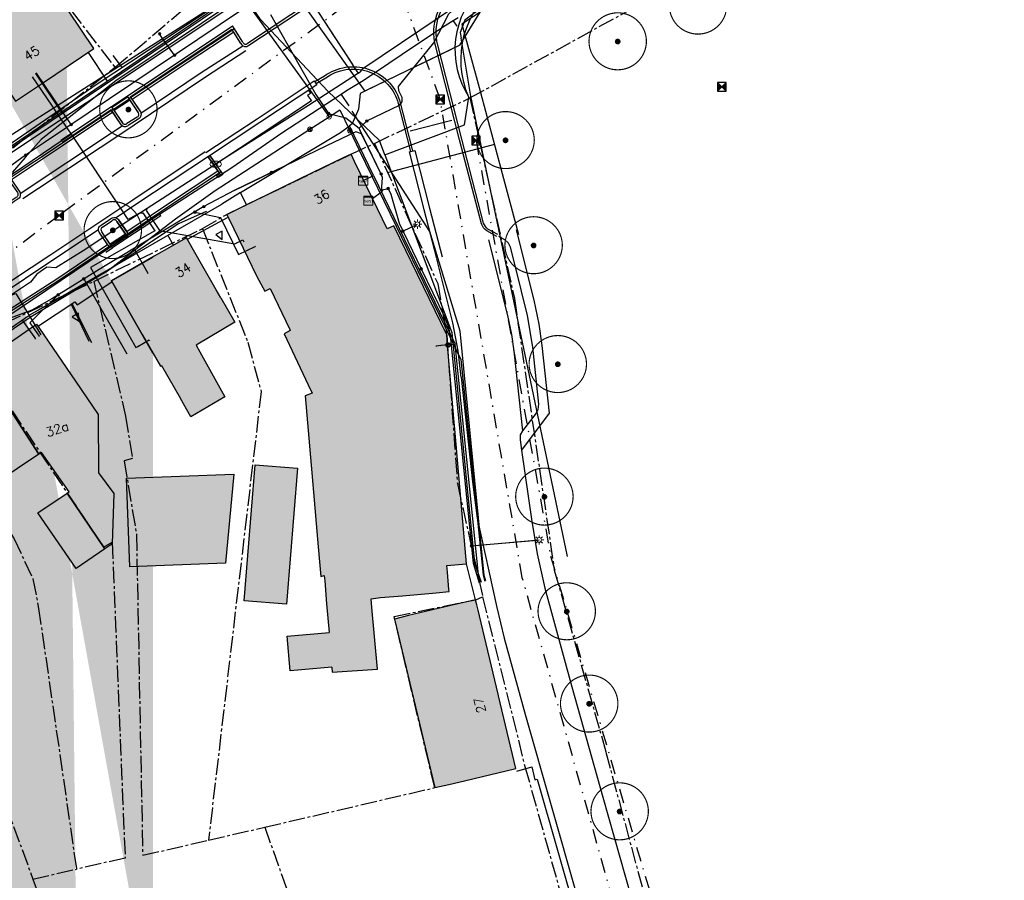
# Model space of a CAD drawing. Header units: metres. Extents: x 202952 to 203755, y 348959 to 349702.
# Tile 88 of 91: x 203543 to 203629, y 349484 to 349559. Entities that reach past the tile are written whole.
import ezdxf
from ezdxf.enums import TextEntityAlignment as Align

# ---------------------------------------------------------------- set-up
doc = ezdxf.new("R2010")
doc.units = ezdxf.units.M
doc.linetypes.add('1-200 CENTER', pattern=[4.28625, 2.8575, -0.47625, 0.47625, -0.47625])
doc.linetypes.add('1-200 DASHDOT', pattern=[2.54, 1.27, -0.635, 0, -0.635])
for name, color, linetype in [('PH-ALG-WERKGRENS', 3, '1-200 WERKGRENS'), ('PH-BEST-BEBOUWING', 1, 'Continuous'), ('PH-BEST-BEBOUWING-ARCERING', 254, 'Continuous'), ('PH-BEST-HUISNUMMER', 7, 'Continuous'), ('PH-BEST-INRIT', 8, 'Continuous'), ('PH-BEST-KADASTRALE-GRENS', 240, '1-200 CENTER'), ('PH-BEST-KL-DATA_KPN', 12, '1-200 TELEFONIE-KPN'), ('PH-BEST-KL-DATA_ZIGGO BV', 12, '1-200 ZIGGO'), ('PH-BEST-KL-ET_MIDDENSPANNING_ENEXIS', 12, '1-200 MIDDENSPANNING'), ('PH-BEST-KL-GAS_HOGEDRUK_ENEXIS', 12, '1-200 GASLEIDING HOGE DRUK'), ('PH-BEST-KL-GAS_LAGEDRUK_ENEXIS', 12, '1-200 GASLEIDING LAGE DRUK'), ('PH-BEST-KL-LAAGSPANNING-ENEXIS', 12, '1-200 LAAGSPANNING'), ('PH-BEST-KL-WATER-WML', 12, '1-200 WML'), ('PH-BEST-KL-WATER-WML-buiten gebruik', 11, '1-200 WML'), ('PH-BEST-PUT-HANDHAVEN', 84, 'Continuous'), ('PH-BEST-RIO-HANDHAVEN-DWA', 44, '1-200 DASHDOT'), ('PH-BEST-RIO-HANDHAVEN-GEMENGD', 44, '1-200 DASHDOT'), ('PH-BEST-RIO-HANDHAVEN-RWA', 44, '1-200 DASHDOT'), ('PH-BEST-WEGDEEL', 254, 'Continuous'), ('PH-INM-BOOM-HANDHAVEN', 96, 'Continuous'), ('PH-INM-KANTVERHARDING', 253, 'Continuous'), ('PH-NIEUW-BAND-18-20', 115, 'Continuous')]:
    doc.layers.add(name, color=color, linetype=linetype)
doc.layers.add('PH-NIEUW-OPSLUITBAND-10', color=115, linetype='Continuous', lineweight=18)
doc.styles.add('NLCS-ISO', font='txt')
doc.styles.add('ROMANS', font='romans.shx')
doc.linetypes.add('1-200 GASLEIDING HOGE DRUK', pattern='A,1.5,-0.6,["GAS HD",ROMANS,S=0.24,R=0,X=-0.5,Y=-0.12],-1.1', length=3.2)
doc.linetypes.add('1-200 GASLEIDING LAGE DRUK', pattern='A,1.5,-0.6,["GAS LD",ROMANS,S=0.24,R=0,X=-0.5,Y=-0.12],-1', length=3.1)
doc.linetypes.add('1-200 LAAGSPANNING', pattern='A,1.5,-0.6,["LS",ROMANS,S=0.24,R=0,X=-0.45,Y=-0.12],-0.05', length=2.15)
doc.linetypes.add('1-200 MIDDENSPANNING', pattern='A,1.5,-0.6,["MS",ROMANS,S=0.24,R=0,X=-0.5,Y=-0.12],-0.05', length=2.15)
doc.linetypes.add('1-200 TELEFONIE-KPN', pattern='A,1.5,-0.6,["KPN",ROMANS,S=0.24,R=0,X=-0.5,Y=-0.12],-0.3', length=2.4)
doc.linetypes.add('1-200 WERKGRENS', pattern='A,1.5,-0.6,["WERK",ROMANS,S=0.24,R=0,X=-0.5,Y=-0.12],-0.45', length=2.55)
doc.linetypes.add('1-200 WML', pattern='A,1.5,-0.6,["WML",ROMANS,S=0.24,R=0,X=-0.5,Y=-0.12],-0.3', length=2.4)
doc.linetypes.add('1-200 ZIGGO', pattern='A,1.5,-0.6,["ZIGGO",ROMANS,S=0.24,R=0,X=-0.5,Y=-0.12],-0.65', length=2.75)

# ---------------------------------------------------------------- blocks, each defined once
blk = doc.blocks.new('SKL-WTB_HULP_KAST-SO')
at = {"color": 0, "linetype": 'ByBlock', "lineweight": 18}
for points in [[(-2, 2), (2, 2), (2, 1.68), (-2, 1.68)], [(-2, 1.52), (2, 1.52), (2, -2), (-2, -2)]]:
    blk.add_lwpolyline(points, close=True, dxfattribs=at)
at = {"color": 0, "linetype": 'ByBlock', "lineweight": 18, "style": 'NLCS-ISO'}
blk.add_text('kast', height=1.5, dxfattribs=at).set_placement((0, 0), align=Align.MIDDLE_CENTER)
at = {"color": 0, "linetype": 'ByBlock', "lineweight": 18, "style": 'NLCS-ISO', "flags": 1}
for tag, p in [('TYPE', (2.5, 0)), ('OMSCHRIJVING', (2.5, -3)), ('LABEL', (2.5, -1.5))]:
    blk.add_attdef(tag, p, '', height=1, dxfattribs=at)
blk = doc.blocks.new('SKL-WTB_HULP_OVERIG-SO')
at = {"color": 0, "linetype": 'ByBlock', "lineweight": 18}
for points in [[(-0.14, 0.14), (0.14, -0.14)], [(0.14, 0.14), (-0.14, -0.14)]]:
    blk.add_lwpolyline(points, dxfattribs=at)
at = {"color": 0, "linetype": 'ByBlock', "lineweight": 18, "style": 'NLCS-ISO', "flags": 1}
for tag, p in [('TYPE', (1.5, 0)), ('OMSCHRIJVING', (1.5, -3)), ('LABEL', (1.5, -1.5))]:
    blk.add_attdef(tag, p, '', height=1, dxfattribs=at)
blk = doc.blocks.new('SKL-WTB_HULP_MOF-SO')
at = {"linetype": 'ByBlock', "lineweight": 18}
h = blk.add_hatch(color=0, dxfattribs=at)
h.dxf.hatch_style = 1
h.paths.add_polyline_path([(-0.5625, 0, 1), (0.5625, 0, 1)])
at = {"color": 0, "linetype": 'ByBlock', "lineweight": 18}
blk.add_circle((0, 0), 0.5625, dxfattribs=at)
at = {"color": 0, "linetype": 'ByBlock', "lineweight": 18, "style": 'NLCS-ISO', "flags": 1}
for tag, p in [('TYPE', (1.5, 0)), ('OMSCHRIJVING', (1.5, -3)), ('LABEL', (1.5, -1.5))]:
    blk.add_attdef(tag, p, '', height=1, dxfattribs=at)
blk = doc.blocks.new('SKL-ET_OV_LICHTMAST-SO')
at = {"color": 0, "linetype": 'ByBlock', "lineweight": 18}
for points in [[(-1.25, 0), (-2, 0)], [(-1.41, 1.41), (-0.88, 0.88)], [(0, 2), (0, 1.25)], [(0.88, 0.88), (1.41, 1.41)], [(2, 0), (1.25, 0)], [(-1.41, -1.41), (-0.88, -0.88)], [(0, -1.25), (0, -2)], [(0.88, -0.88), (1.41, -1.41)]]:
    blk.add_lwpolyline(points, dxfattribs=at)
blk.add_circle((0, 0), 1, dxfattribs=at)
blk = doc.blocks.new('SKL-WTB_HULP_VERLOOP-SO')
at = {"color": 0, "linetype": 'ByBlock', "lineweight": 18}
for points in [[(0.44, 0.72), (-0.88, 0)], [(0.44, -0.72), (-0.88, 0)], [(0.44, -0.72), (0.44, 0.72)]]:
    blk.add_lwpolyline(points, dxfattribs=at)
blk.add_circle((0, 0), 1, dxfattribs=at)
at = {"color": 0, "linetype": 'ByBlock', "lineweight": 18, "style": 'NLCS-ISO', "flags": 1}
for tag, p in [('TYPE', (1.5, 0)), ('OMSCHRIJVING', (1.5, -3)), ('LABEL', (1.5, -1.5))]:
    blk.add_attdef(tag, p, '', height=1, dxfattribs=at)
blk = doc.blocks.new('SKL-WTB_HULP_T STUK-SO')
at = {"color": 0, "linetype": 'ByBlock', "lineweight": 18}
blk.add_circle((0, 0), 1, dxfattribs=at)
at = {"color": 0, "linetype": 'ByBlock', "lineweight": -2, "style": 'NLCS-ISO'}
blk.add_text('T', height=1, dxfattribs=at).set_placement((0, 0), align=Align.MIDDLE_CENTER)
at = {"color": 0, "linetype": 'ByBlock', "lineweight": 18, "style": 'NLCS-ISO', "flags": 1}
for tag, p in [('TYPE', (1.5, 0)), ('OMSCHRIJVING', (1.5, -3)), ('LABEL', (1.5, -1.5))]:
    blk.add_attdef(tag, p, '', height=1, dxfattribs=at)
blk = doc.blocks.new('SKL-WATER_BRANDKRAAN_BRANDPUT-SO')
at = {"color": 0, "linetype": 'ByBlock', "lineweight": 18}
blk.add_ellipse((0, 0), major_axis=(2.5, 0), ratio=0.54, dxfattribs=at)
at = {"color": 0, "linetype": 'ByBlock', "lineweight": 18, "style": 'NLCS-ISO'}
blk.add_text('bk', height=1.5, dxfattribs=at).set_placement((0.16, 0), align=Align.MIDDLE_CENTER)
blk = doc.blocks.new('*U12')
h = blk.add_hatch(color=256)
h.paths.add_polyline_path([(0, 0), (-0.375, 0.375), (-0.375, -0.375)])
h.paths.add_polyline_path([(0.375, 0.375), (0, 0), (0.375, -0.375)])
for p, q in [((-0.375, -0.375), (0.375, 0.375)), ((-0.375, 0.375), (0.375, -0.375))]:
    blk.add_line(p, q)
blk.add_lwpolyline([(-0.375, -0.375), (0.375, -0.375), (0.375, 0.375), (-0.375, 0.375)], close=True)
blk = doc.blocks.new('INRITSYMBOOL')
at = {"layer": 'PH-BEST-INRIT'}
blk.add_lwpolyline([(-0.315, 0.63), (0, 0), (0.315, 0.63)], close=True, dxfattribs=at)
blk = doc.blocks.new('*U26')
at = {"const_width": 0.1}
blk.add_lwpolyline([(-2.5, 0.004, 0.990403), (2.5, 0.03, 0.990403), (-2.5, 0.018)], format="xyb", dxfattribs=at)
at = {"linetype": 'Continuous', "const_width": 0.25}
blk.add_lwpolyline([(-0.125, 0, 1), (0.125, 0, 1)], format="xyb", close=True, dxfattribs=at)

msp = doc.modelspace()

# ---------------------------------------------------------------- hatches: boundary and pattern name
at = {"layer": 'PH-BEST-BEBOUWING-ARCERING'}
h = msp.add_hatch(color=256, dxfattribs=at)
h.dxf.hatch_style = 1
h.paths.add_polyline_path([(203546.09, 349561.31), (203544.88, 349563.015), (203544.402, 349562.68), (203542.157, 349565.917), (203537.682, 349562.789), (203535.411, 349566.052), (203531.051, 349563.009), (203535.105, 349557.187), (203537.782, 349559.053), (203539.25, 349556.71), (203540.942, 349554.194), (203542.6, 349551.73), (203545.045, 349553.374), (203549.44, 349556.33)])
h = msp.add_hatch(color=256, dxfattribs=at)
h.paths.add_polyline_path([(203540.009, 349517.924), (203539.679, 349517.703), (203534.573, 349525.552), (203535.756, 349526.365), (203539.507, 349528.944), (203544.65, 349521.035), (203542.774, 349519.778)], flags=16)
h.paths.add_polyline_path([(203550.377, 349512.783), (203547.881, 349511.08), (203544.555, 349515.914), (203547.115, 349517.643)], flags=16)
edge = h.paths.add_edge_path()
edge.add_line((203553.259, 349471.405), (203554.562, 349471.68))
edge.add_line((203539.25, 349556.71), (203537.782, 349559.053))
edge.add_line((203537.782, 349559.053), (203535.105, 349557.187))
edge.add_line((203535.105, 349557.187), (203533.194, 349559.932))
edge.add_line((203548.952, 349380.322), (203553.998, 349380.879))
edge.add_line((203553.998, 349380.879), (203553.895, 349381.816))
edge.add_line((203553.895, 349381.816), (203554.562, 349381.89))
edge.add_line((203548.08, 349281.827), (203554.562, 349281.972))
edge.add_line((203525.032, 349559.932), (203526.638, 349557.904))
edge.add_line((203526.638, 349557.904), (203522.972, 349554.955))
edge.add_line((203522.972, 349554.955), (203519.031, 349559.932))
edge.add_line((203554.562, 349271.214), (203548.32, 349271.075))
edge.add_line((203548.32, 349271.075), (203548.08, 349281.827))
edge.add_line((203554.562, 349368.005), (203554.29, 349367.975))
edge.add_line((203554.29, 349367.975), (203554.071, 349369.968))
edge.add_line((203554.071, 349369.968), (203550.142, 349369.534))
edge.add_line((203550.142, 349369.534), (203548.952, 349380.322))
edge.add_line((203547.017, 349559.932), (203549.44, 349556.33))
edge.add_line((203549.44, 349556.33), (203545.045, 349553.374))
edge.add_line((203545.045, 349553.374), (203542.6, 349551.73))
edge.add_line((203542.6, 349551.73), (203540.942, 349554.194))
edge.add_line((203540.942, 349554.194), (203539.25, 349556.71))
edge.add_line((203554.562, 349529.822), (203553.638, 349531.437))
edge.add_line((203553.638, 349531.437), (203550.96, 349536.12))
edge.add_line((203550.96, 349536.12), (203554.562, 349538.177))
edge.add_line((203554.562, 349511.313), (203552.567, 349511.238))
edge.add_line((203552.567, 349511.238), (203552.281, 349518.928))
edge.add_line((203552.281, 349518.928), (203554.562, 349519.013))
edge.add_line((203554.562, 349466.764), (203554.252, 349466.699))
edge.add_line((203554.252, 349466.699), (203553.259, 349471.405))
h = msp.add_hatch(color=256, dxfattribs=at)
h.dxf.hatch_style = 1
h.paths.add_polyline_path([(203576.579, 349538.753), (203575.54, 349540.9), (203574.96, 349540.62), (203574.107, 349542.383), (203572.119, 349546.491), (203571.81, 349547.13), (203571.131, 349546.801), (203568.429, 349545.493), (203560.99, 349541.89), (203561.6, 349540.633), (203563.614, 349536.483), (203564.312, 349535.223), (203564.781, 349535.446), (203566.523, 349531.788), (203566.002, 349531.511), (203568.073, 349527.075), (203568.423, 349526.325), (203567.83, 349526.094), (203568.554, 349517.714), (203568.907, 349513.631), (203569.049, 349511.991), (203569.187, 349510.396), (203569.482, 349510.469), (203569.519, 349510.022), (203569.687, 349508.006), (203569.896, 349505.501), (203566.256, 349505.197), (203566.508, 349502.184), (203570.148, 349502.488), (203570.184, 349502.055), (203574.127, 349502.33), (203573.621, 349507.696), (203573.55, 349508.445), (203574.37, 349508.55), (203576.296, 349508.718), (203579.231, 349508.973), (203580.35, 349509.07), (203580.335, 349509.242), (203580.201, 349510.765), (203580.15, 349511.35), (203581.85, 349511.5), (203580.843, 349523.216), (203580.763, 349524.145), (203580.216, 349530.516), (203580.14, 349531.4)])
h = msp.add_hatch(color=256, dxfattribs=at)
h.dxf.hatch_style = 1
h.paths.add_polyline_path([(203560.072, 349535.336), (203558.34, 349538.364), (203557.49, 349539.85), (203556.22, 349539.125), (203554.687, 349538.249), (203550.96, 349536.12), (203553.638, 349531.437), (203555.219, 349528.672), (203555.322, 349528.731), (203556.962, 349525.866), (203557.861, 349524.276), (203560.827, 349526.016), (203558.664, 349529.919), (203558.328, 349530.524), (203561.692, 349532.499), (203560.47, 349534.64)])
h = msp.add_hatch(color=256, dxfattribs=at)
h.paths.add_polyline_path([(203540.009, 349517.924), (203539.679, 349517.703), (203534.573, 349525.552), (203535.756, 349526.365), (203539.507, 349528.944), (203544.65, 349521.035), (203542.774, 349519.778)])
h.paths.add_polyline_path([(203550.377, 349512.783), (203547.881, 349511.08), (203544.555, 349515.914), (203547.115, 349517.643)])
h.paths.add_polyline_path([(203539.507, 349528.944), (203544.256, 349532.21), (203544.43, 349532.33), (203544.691, 349531.951), (203547.83, 349527.39), (203549.791, 349524.483), (203549.825, 349519.409), (203551.169, 349517.612), (203551.036, 349513.233), (203550.377, 349512.783), (203547.115, 349517.643), (203547.272, 349517.749), (203544.878, 349521.188), (203544.65, 349521.035)])
h = msp.add_hatch(color=256, dxfattribs=at)
h.paths.add_polyline_path([(203540.009, 349517.924), (203539.679, 349517.703), (203534.573, 349525.552), (203535.756, 349526.365), (203539.507, 349528.944), (203544.65, 349521.035), (203542.774, 349519.778)])
h.paths.add_polyline_path([(203529.64, 349522.16), (203531.175, 349523.216), (203534.573, 349525.552), (203539.679, 349517.703), (203540.009, 349517.924), (203542.3, 349514.501), (203539.79, 349512.714), (203538.723, 349511.908), (203542.06, 349507.285), (203540.53, 349506.035), (203538.698, 349504.836), (203535.466, 349509.276), (203537.309, 349510.589), (203534.66, 349514.335), (203534.948, 349514.531), (203533.184, 349517.017), (203533.04, 349517.22)])
h = msp.add_hatch(color=256, dxfattribs=at)
h.dxf.hatch_style = 1
h.paths.add_polyline_path([(203567.138, 349519.808), (203563.471, 349520.102), (203562.523, 349508.265), (203566.189, 349507.971)], flags=17)
h = msp.add_hatch(color=256, dxfattribs=at)
h.dxf.hatch_style = 1
h.paths.add_polyline_path([(203561.609, 349519.276), (203560.891, 349511.549), (203552.567, 349511.238), (203552.281, 349518.928)])
h = msp.add_hatch(color=256, dxfattribs=at)
h.dxf.hatch_style = 1
h.paths.add_polyline_path([(203584.649, 349500), (203584.612, 349500.154), (203582.996, 349506.958), (203582.879, 349507.45), (203582.766, 349507.925), (203582.651, 349508.359), (203581.886, 349508.186), (203580.622, 349507.885), (203578.285, 349507.329), (203576.82, 349506.98), (203575.605, 349506.663), (203579.093, 349492.015), (203580.31, 349492.29), (203581.685, 349492.617), (203586.15, 349493.68)])

# ---------------------------------------------------------------- linework, layer by layer
at = {"layer": 'PH-ALG-WERKGRENS'}
msp.add_lwpolyline([(203574.993, 349545.541), (203584.319, 349548.002)], dxfattribs=at)
at = {"layer": 'PH-BEST-BEBOUWING'}
for points in [[(203539.25, 349556.71), (203540.942, 349554.194), (203542.6, 349551.73), (203545.045, 349553.374), (203549.44, 349556.33), (203546.09, 349561.31)], [(203580.14, 349531.4), (203576.579, 349538.753), (203575.54, 349540.9), (203574.96, 349540.62), (203574.107, 349542.383), (203572.119, 349546.491), (203571.81, 349547.13), (203571.131, 349546.801), (203568.429, 349545.493), (203560.99, 349541.89)], [(203560.99, 349541.89), (203561.6, 349540.633), (203563.614, 349536.483)], [(203557.49, 349539.85), (203556.22, 349539.125), (203554.687, 349538.249), (203550.96, 349536.12)], [(203560.47, 349534.64), (203560.072, 349535.336), (203558.34, 349538.364), (203557.49, 349539.85)], [(203554.562, 349529.822), (203553.638, 349531.437), (203550.96, 349536.12), (203554.562, 349538.177)], [(203550.96, 349536.12), (203553.638, 349531.437), (203555.219, 349528.672), (203555.322, 349528.731), (203556.962, 349525.866)], [(203563.614, 349536.483), (203564.312, 349535.223), (203564.781, 349535.446), (203566.485, 349531.868), (203566.523, 349531.788), (203566.002, 349531.511), (203568.073, 349527.075), (203568.423, 349526.325), (203567.83, 349526.094), (203568.554, 349517.714), (203568.907, 349513.631), (203569.049, 349511.991), (203569.187, 349510.396), (203569.482, 349510.469), (203569.519, 349510.022), (203569.687, 349508.006), (203569.896, 349505.501)], [(203560.47, 349534.64), (203561.692, 349532.499), (203558.328, 349530.524), (203558.664, 349529.919), (203560.827, 349526.016), (203557.861, 349524.276), (203556.962, 349525.866)], [(203581.85, 349511.5), (203580.843, 349523.216), (203580.763, 349524.145), (203580.216, 349530.516), (203580.14, 349531.4)], [(203563.471, 349520.102), (203567.138, 349519.808), (203566.189, 349507.971), (203562.523, 349508.265), (203563.471, 349520.102)], [(203561.609, 349519.276), (203560.891, 349511.549), (203552.567, 349511.238), (203552.281, 349518.928), (203561.609, 349519.276)], [(203574.37, 349508.55), (203576.296, 349508.718), (203579.231, 349508.973), (203580.35, 349509.07), (203580.335, 349509.242), (203580.201, 349510.765), (203580.15, 349511.35), (203581.85, 349511.5)], [(203570.148, 349502.488), (203570.184, 349502.055), (203574.127, 349502.33), (203573.621, 349507.696), (203573.55, 349508.445), (203574.37, 349508.55)], [(203582.651, 349508.359), (203581.886, 349508.186), (203580.622, 349507.885), (203578.285, 349507.329), (203576.82, 349506.98)], [(203584.649, 349500), (203584.612, 349500.154), (203582.996, 349506.958), (203582.879, 349507.45), (203582.766, 349507.925), (203582.651, 349508.359)], [(203576.82, 349506.98), (203575.605, 349506.663), (203579.093, 349492.015), (203580.31, 349492.29)], [(203570.148, 349502.488), (203566.508, 349502.184), (203566.256, 349505.197), (203569.896, 349505.501)], [(203580.31, 349492.29), (203581.685, 349492.617), (203586.15, 349493.68), (203584.649, 349500)]]:
    msp.add_lwpolyline(points, dxfattribs=at)
for points in [[(203539.507, 349528.944), (203544.256, 349532.21), (203544.43, 349532.33), (203544.691, 349531.951), (203547.83, 349527.39), (203549.791, 349524.483), (203549.825, 349519.409), (203551.169, 349517.612), (203551.036, 349513.233), (203550.377, 349512.783), (203547.115, 349517.643), (203547.272, 349517.749), (203544.878, 349521.188), (203544.65, 349521.035), (203539.507, 349528.944)], [(203540.009, 349517.924), (203539.679, 349517.703), (203534.573, 349525.552), (203535.756, 349526.365), (203539.507, 349528.944), (203544.65, 349521.035), (203542.774, 349519.778), (203540.009, 349517.924)], [(203550.377, 349512.783), (203547.881, 349511.08), (203544.555, 349515.914), (203547.115, 349517.643), (203550.377, 349512.783)]]:
    msp.add_lwpolyline(points, close=True, dxfattribs=at)
at = {"layer": 'PH-BEST-KADASTRALE-GRENS', "ltscale": 0.5}
for p, q in [((203582.151, 349552.021), (203638.372, 349582.976)), ((203551.275, 349554.687), (203558.851, 349561.124)), ((203542.386, 349547.684), (203551.275, 349554.687)), ((203573.853, 349548.071), (203582.151, 349552.021)), ((203549.415, 349536.061), (203558.874, 349540.65)), ((203559.407, 349487.444), (203564.308, 349488.574)), ((203564.308, 349488.574), (203568.847, 349475.73)), ((203544.122, 349484.06), (203547.915, 349484.923)), ((203544.122, 349484.06), (203548.808, 349471.302))]:
    msp.add_line(p, q, dxfattribs=at)
for points in [[(203520.181, 349595.373), (203544.811, 349563.006), (203551.275, 349554.687)], [(203582.151, 349552.021), (203586.028, 349534.564), (203589.502, 349510.946), (203593.997, 349495.104), (203598.28, 349479.097), (203621.126, 349418.6), (203625.378, 349403.366), (203625.594, 349369.977)], [(203558.874, 349540.65), (203560.99, 349541.89), (203571.81, 349547.13), (203573.853, 349548.071)], [(203573.853, 349548.071), (203579.353, 349535.868), (203579.776, 349533.441), (203580.14, 349531.4), (203581.064, 349518.481), (203583.265, 349508.62)], [(203558.874, 349540.65), (203562.838, 349530.765), (203563.99, 349526.476), (203559.407, 349487.444)], [(203538.728, 349530.135), (203541.748, 349532.445), (203549.415, 349536.061)], [(203549.415, 349536.061), (203552.191, 349524.339), (203552.779, 349520.664), (203552.076, 349520.439), (203553.134, 349514.055), (203553.681, 349486.128), (203554.562, 349486.33)], [(203549.415, 349536.061), (203552.191, 349524.339), (203552.779, 349520.664), (203552.076, 349520.439), (203553.134, 349514.055), (203553.681, 349486.128), (203559.407, 349487.444)], [(203538.728, 349530.135), (203550.276, 349512.934), (203551.029, 349513.36), (203552.154, 349485.89), (203547.915, 349484.923)], [(203533.981, 349526.505), (203539.938, 349517.689), (203542.492, 349513.667), (203544.128, 349510.188), (203544.623, 349507.612), (203547.915, 349484.923)], [(203527.688, 349521.033), (203534.315, 349510.778), (203544.122, 349484.06)], [(203564.308, 349488.574), (203579.093, 349492.015), (203575.562, 349506.909), (203582.66, 349508.37), (203583.265, 349508.62)], [(203583.265, 349508.62), (203586.943, 349493.856), (203590.73, 349480.397)]]:
    msp.add_lwpolyline(points, dxfattribs=at)
at = {"layer": 'PH-BEST-KL-DATA_KPN'}
for points in [[(203612.705, 349581.984), (203583.261, 349561.726), (203582.799, 349561.257), (203582.379, 349560.75), (203582.005, 349560.207), (203581.68, 349559.635), (203581.406, 349559.036), (203581.185, 349558.415), (203581.019, 349557.778), (203580.91, 349557.129), (203580.857, 349556.472), (203580.862, 349555.814), (203580.925, 349555.158), (203581.044, 349554.51), (203581.219, 349553.875), (203581.449, 349553.258), (203581.732, 349552.664), (203582.066, 349552.096)], [(203582.066, 349552.096), (203581.816, 349552.74), (203581.622, 349553.403), (203581.484, 349554.08), (203581.405, 349554.766), (203581.383, 349555.456), (203581.421, 349556.146), (203581.516, 349556.83), (203581.669, 349557.503), (203581.878, 349558.162), (203582.143, 349558.8), (203582.461, 349559.413), (203582.829, 349559.997), (203583.245, 349560.548), (203583.707, 349561.062), (203612.723, 349581.177)], [(203562.494, 349561.005), (203551.334, 349553.506), (203544.83, 349548.409), (203543.464, 349546.842)], [(203574.758, 349547.075), (203574.287, 349548.325), (203569.802, 349552.604), (203563.931, 349558.845), (203562.494, 349561.005), (203562.494, 349561.006)], [(203574.758, 349547.075), (203576.512, 349547.734), (203581.682, 349549.675), (203582.066, 349552.096)], [(203574.758, 349547.075), (203580.59, 349531.617), (203582.547, 349511.559), (203583.151, 349509.897)], [(203543.464, 349546.842), (203542.326, 349545.538)], [(203559.204, 349542.129), (203556.792, 349541.063), (203550.512, 349536.9), (203543.969, 349532.984), (203529.129, 349522.9), (203524.883, 349518.842), (203509.254, 349504.005), (203507.266, 349501.979)]]:
    msp.add_lwpolyline(points, dxfattribs=at)
at = {"layer": 'PH-BEST-KL-DATA_ZIGGO BV'}
for points in [[(203581.294, 349556.611), (203583.522, 349560.228), (203593.581, 349566.843)], [(203565.303, 349563.476), (203573.009, 349552.609)], [(203551.114, 349553.841), (203562.97, 349561.928)], [(203581.294, 349556.611), (203573.009, 349552.609)], [(203548.933, 349555.989), (203550.599, 349553.493)], [(203580.523, 349556.238), (203573.361, 349552.776)], [(203550.599, 349553.493), (203551.114, 349553.841)], [(203541.908, 349547.62), (203550.599, 349553.493)], [(203572.593, 349552.411), (203572.447, 349551.046)], [(203573.009, 349552.609), (203572.593, 349552.411)], [(203572.447, 349551.046), (203571.918, 349549.77), (203571.667, 349549.586)], [(203570.895, 349549.02), (203571.667, 349549.586)], [(203573.761, 349545.262), (203571.667, 349549.586)], [(203562.181, 349543.79), (203570.895, 349549.02)], [(203572.861, 349544.826), (203573.761, 349545.262)], [(203573.761, 349545.262), (203580.861, 349530.598)], [(203562.181, 349543.79), (203560.553, 349542.79)], [(203562.7, 349542.718), (203562.181, 349543.79)], [(203529.073, 349522.984), (203543.863, 349533.154), (203560.553, 349542.79)], [(203556.356, 349539.202), (203555.855, 349540.078)], [(203583.091, 349509.879), (203582.904, 349510.534), (203580.861, 349530.598)]]:
    msp.add_lwpolyline(points, dxfattribs=at)
at = {"layer": 'PH-BEST-KL-ET_MIDDENSPANNING_ENEXIS'}
msp.add_lwpolyline([(203586.366, 349572.866), (203585.803, 349573.166), (203585.177, 349573.04), (203578.886, 349568.875), (203577.354, 349568.66), (203575.85, 349569.02), (203574.766, 349569.096), (203573.706, 349568.853), (203540.767, 349547.864), (203538.884, 349546.403), (203537.702, 349544.334), (203536.114, 349541.967), (203534.258, 349539.804), (203515.301, 349523.524)], dxfattribs=at)
at = {"layer": 'PH-BEST-KL-GAS_HOGEDRUK_ENEXIS'}
msp.add_lwpolyline([(203487.521, 349491.973), (203494.497, 349500), (203498.949, 349505.445), (203511.967, 349520.432), (203514.402, 349522.73), (203520.384, 349528.288), (203533.856, 349540.249), (203535.418, 349541.968), (203541.493, 349546.785), (203563.354, 349561.342), (203569.984, 349565.772), (203580.603, 349573.095)], dxfattribs=at)
at = {"layer": 'PH-BEST-KL-GAS_LAGEDRUK_ENEXIS'}
for points in [[(203562.162, 349561.147), (203541.326, 349547.034), (203533.655, 349540.471), (203514.2, 349522.952), (203511.736, 349520.624), (203509.314, 349517.835)], [(203562.162, 349561.147), (203569.91, 349550.385)], [(203546.708, 349550.679), (203544.384, 349554.134)], [(203568.231, 349549.298), (203569.91, 349550.385)], [(203569.91, 349550.385), (203570.834, 349550.983), (203571.705, 349549.183)], [(203462.989, 349450.994), (203465.242, 349453.128), (203467.926, 349455.687), (203469.697, 349457.874), (203479.272, 349467.485), (203482.537, 349471.227), (203492.929, 349482.081), (203494.264, 349483.681), (203496.889, 349489.604), (203500.468, 349493.783), (203505.085, 349499.478), (203509.397, 349503.865), (203515.377, 349509.624), (203519.854, 349514.149), (203524.738, 349518.981), (203529.073, 349522.983), (203543.863, 349533.153), (203550.513, 349536.901), (203556.546, 349541.499), (203559.986, 349543.959), (203568.231, 349549.298)], [(203571.705, 349549.183), (203572.53, 349547.478), (203575.746, 349540.874), (203581.369, 349529.279), (203583.312, 349510.535), (203583.461, 349509.988)], [(203552.991, 349538.79), (203554.137, 349536.783)], [(203543.204, 349532.7), (203544.336, 349531.052)], [(203579.626, 349530.473), (203579.218, 349530.438)], [(203580.257, 349530.527), (203579.626, 349530.473)], [(203580.744, 349530.568), (203580.257, 349530.527)]]:
    msp.add_lwpolyline(points, dxfattribs=at)
at = {"layer": 'PH-BEST-KL-LAAGSPANNING-ENEXIS'}
for points in [[(203573.188, 349550.018), (203576.019, 349551.39), (203576.273, 349551.676), (203576.251, 349552.058), (203575.967, 349552.644), (203575.942, 349553.018), (203576.185, 349553.304), (203579.017, 349556.819), (203580.31, 349559.341), (203583.686, 349562.345), (203584.764, 349563.04)], [(203562.379, 349559.724), (203545.055, 349548.079), (203543.491, 349547.046)], [(203564.809, 349559.294), (203568.745, 349552.312)], [(203556.461, 349555.745), (203555.405, 349557.206), (203555.155, 349557.607)], [(203547.462, 349549.697), (203544.446, 349554.177)], [(203568.745, 349552.312), (203569.851, 349550.673)], [(203569.851, 349550.673), (203571.362, 349550.303), (203572.511, 349549.394)], [(203573.188, 349550.018), (203572.511, 349549.394)], [(203572.731, 349548.899), (203572.236, 349549.072), (203569.685, 349547.841)], [(203574.424, 349545.401), (203572.563, 349549.247), (203572.511, 349549.394)], [(203572.563, 349549.247), (203572.731, 349548.899)], [(203574.424, 349545.401), (203572.731, 349548.899)], [(203569.685, 349547.841), (203561.634, 349543.974), (203564.888, 349545.537)], [(203543.491, 349547.046), (203540.425, 349544.844)], [(203574.538, 349545.092), (203574.424, 349545.401)], [(203574.474, 349543.865), (203574.538, 349545.092)], [(203561.634, 349543.974), (203559.011, 349542.564)], [(203573.683, 349543.259), (203574.474, 349543.865)], [(203574.474, 349543.865), (203574.629, 349544.047)], [(203574.629, 349544.047), (203575.035, 349544.137)], [(203575.035, 349544.137), (203575.277, 349543.637), (203575.991, 349541.116), (203577.914, 349537.144)], [(203559.011, 349542.564), (203550.264, 349537.335), (203545.781, 349534.556), (203544.033, 349533.57), (203542.157, 349532.856), (203540.036, 349532.113), (203538.083, 349531), (203537.902, 349530.88), (203535.903, 349529.506), (203533.941, 349528.079), (203529.859, 349524.845), (203525.966, 349521.385), (203524.29, 349519.769), (203522.656, 349518.111), (203521.015, 349516.359), (203519.42, 349514.564), (203515.166, 349509.838), (203509.537, 349503.723), (203506.065, 349500), (203505.311, 349499.148), (203500.468, 349493.783), (203479.478, 349467.267)], [(203558.223, 349542.093), (203560.451, 349541.629), (203562.021, 349538.389), (203563.462, 349539.087)], [(203576.324, 349540.428), (203577.584, 349541.038)], [(203577.914, 349537.144), (203579.937, 349532.966), (203580.018, 349532.791), (203580.28, 349532.07), (203580.473, 349531.071), (203582.447, 349511.552), (203582.953, 349509.838)], [(203548.562, 349536.28), (203552.294, 349529.761)], [(203546.312, 349534.885), (203543.861, 349532.452), (203544.669, 349531.281)], [(203582.296, 349513.045), (203588.187, 349513.565)], [(203582.905, 349513.099), (203587.997, 349513.548)]]:
    msp.add_lwpolyline(points, dxfattribs=at)
at = {"layer": 'PH-BEST-KL-WATER-WML'}
for points in [[(203572.127, 349554.683), (203571.808, 349555.191), (203568.08, 349560.912), (203566.989, 349562.392), (203567.184, 349562.903), (203567.677, 349563.245)], [(203571.978, 349554.93), (203568.08, 349560.912)], [(203572.463, 349554.186), (203572.666, 349554.34), (203572.846, 349554.58), (203581.151, 349560.184), (203581.549, 349560.47), (203581.996, 349560.791)], [(203581.996, 349560.791), (203582.521, 349560.06), (203582.838, 349559.621), (203581.711, 349558.792), (203581.301, 349557.717), (203581.399, 349557.227)], [(203572.846, 349554.58), (203581.151, 349560.184)], [(203590.656, 349512.12), (203590.616, 349512.273), (203582.25, 349552.186), (203581.399, 349557.227)], [(203572.463, 349554.186), (203572.127, 349554.683)], [(203572.463, 349554.186), (203568.107, 349551.372), (203560.203, 349546.374), (203560.03, 349546.258), (203559.865, 349546.143), (203554.073, 349542.406), (203553.653, 349542.135), (203553.484, 349542.026), (203552.785, 349541.575), (203552.515, 349541.401), (203548.728, 349538.876), (203546.131, 349537.231), (203545.327, 349537.289), (203544.48, 349536.7), (203543.924, 349535.985), (203542.262, 349534.887)], [(203546.335, 349550.558), (203545.772, 349551.382), (203544.079, 349553.859)], [(203570.962, 349552.33), (203571.613, 349551.322)], [(203547.496, 349548.859), (203546.335, 349550.558)], [(203583.532, 349510.009), (203583.398, 349510.464), (203581.322, 349531.722), (203578.665, 349540.413), (203571.903, 349550.873)], [(203547.496, 349548.859), (203532.948, 349539.051), (203532.668, 349539.465), (203536.814, 349542.26), (203536.479, 349542.758)], [(203551.869, 349542.291), (203547.496, 349548.859)], [(203553.653, 349542.135), (203553.609, 349542.111), (203552.423, 349541.459), (203551.869, 349542.291)], [(203553.484, 349542.026), (203553.534, 349542.03), (203553.683, 349542.039), (203554.735, 349540.458)], [(203554.073, 349542.406), (203554.049, 349542.362), (203553.979, 349542.23), (203555.141, 349540.481)], [(203552.515, 349541.401), (203548.728, 349538.876)], [(203554.735, 349540.458), (203549.14, 349537.258), (203553.088, 349530.3), (203553.262, 349530.399)], [(203555.141, 349540.481), (203561.693, 349539.342), (203561.873, 349539.429)], [(203561.873, 349539.429), (203562.394, 349539.682), (203562.482, 349539.502)], [(203542.262, 349534.887), (203542.309, 349534.903), (203542.451, 349534.953), (203542.647, 349535.021), (203544.805, 349531.408)], [(203553.262, 349530.399), (203554.254, 349530.966), (203554.274, 349530.926)]]:
    msp.add_lwpolyline(points, dxfattribs=at)
at = {"layer": 'PH-BEST-KL-WATER-WML-buiten gebruik'}
for points in [[(203581.141, 349558.985), (203580.715, 349558.723)], [(203579.762, 349558.137), (203576.263, 349555.81), (203572.863, 349553.518)], [(203580.715, 349558.723), (203579.762, 349558.137)], [(203580.715, 349558.723), (203581.014, 349558.26)], [(203572.863, 349553.518), (203571.423, 349552.63), (203570.962, 349552.33)], [(203570.962, 349552.33), (203565.775, 349548.952), (203561.446, 349545.938), (203554.154, 349541.232), (203553.538, 349540.818), (203552.648, 349540.219), (203537.998, 349530.366), (203534.899, 349528.282), (203532.986, 349526.995), (203528.308, 349523.849), (203523.141, 349519.132), (203520.648, 349516.856)]]:
    msp.add_lwpolyline(points, dxfattribs=at)
at = {"layer": 'PH-BEST-RIO-HANDHAVEN-DWA'}
for p, q in [((203579.552, 349552), (203575.456, 349563.104)), ((203586.72, 349510.272), (203579.552, 349552)), ((203601.072, 349459.2), (203586.72, 349510.272))]:
    msp.add_line(p, q, dxfattribs=at)
at = {"layer": 'PH-BEST-RIO-HANDHAVEN-GEMENGD'}
for p, q in [((203575.456, 349563.104), (203546.4, 349541.792)), ((203546.4, 349541.792), (203516.048, 349519.168))]:
    msp.add_line(p, q, dxfattribs=at)
at = {"layer": 'PH-BEST-RIO-HANDHAVEN-RWA'}
for p, q in [((203582.688, 349548.32), (203589.184, 349512.16)), ((203589.184, 349512.16), (203605.024, 349458.592))]:
    msp.add_line(p, q, dxfattribs=at)
at = {"layer": 'PH-BEST-WEGDEEL'}
for points in [[(203586.183, 349540.548), (203587.713, 349534.425)], [(203583.768, 349539.667), (203585.437, 349533.095)], [(203584.657, 349539.991), (203585.182, 349539.696)], [(203585.182, 349539.696), (203585.49, 349539.424), (203585.662, 349539.064)], [(203585.662, 349539.064), (203586.605, 349535.206)], [(203580.671, 349532.451), (203579.279, 349538.03)], [(203586.605, 349535.206), (203587.135, 349533.088), (203587.604, 349530.344)], [(203587.713, 349534.425), (203588.152, 349532.35), (203588.419, 349530.47)], [(203581.401, 349527.741), (203581.127, 349530.013), (203580.671, 349532.451)], [(203585.437, 349533.095), (203585.786, 349531.426), (203585.967, 349529.991)], [(203585.967, 349529.991), (203586.747, 349523.046)], [(203588.419, 349530.47), (203589.055, 349524.599), (203586.657, 349521.38)], [(203587.604, 349530.344), (203588.124, 349525.367)], [(203581.401, 349527.741), (203582.38, 349518.635), (203582.792, 349515.455), (203584.506, 349507.688), (203585.139, 349505.027), (203587.009, 349498.285), (203591.398, 349482.821)], [(203588.124, 349525.367), (203588.083, 349524.923), (203587.914, 349524.592)], [(203587.914, 349524.592), (203586.747, 349523.046)], [(203586.747, 349523.046), (203586.543, 349522.702), (203586.528, 349522.262)], [(203586.528, 349522.262), (203586.657, 349521.38)], [(203586.657, 349521.38), (203587.525, 349515.363)], [(203587.525, 349515.363), (203587.999, 349512.351), (203588.673, 349509.377)], [(203582.651, 349508.359), (203581.85, 349511.5)], [(203588.673, 349509.377), (203591.015, 349500.798), (203593.74, 349491.178)], [(203586.234, 349493.461), (203587.549, 349493.824), (203587.811, 349492.69), (203588.004, 349492.76), (203591.553, 349480.396), (203590.022, 349479.956), (203591.423, 349473.368), (203590.806, 349473.155), (203591.22, 349471.4)], [(203593.74, 349491.178), (203596.697, 349480.743)]]:
    msp.add_lwpolyline(points, dxfattribs=at)
at = {"layer": 'PH-INM-KANTVERHARDING'}
for p, q in [((203568.444, 349560.503), (203562.808, 349556.759)), ((203561.674, 349558.03), (203557.539, 349555.311)), ((203562.404, 349556.86), (203561.674, 349558.03)), ((203561.612, 349557.75), (203557.649, 349555.144)), ((203562.225, 349556.768), (203561.612, 349557.75)), ((203550.973, 349550.941), (203546.603, 349548.018)), ((203560.497, 349545.612), (203559.529, 349547.024)), ((203576.877, 349547.328), (203577.361, 349547.453)), ((203550.177, 349540.791), (203551.007, 349541.342)), ((203551.441, 349541.284), (203552.238, 349540.112)), ((203550.896, 349539.225), (203550.109, 349540.384))]:
    msp.add_line(p, q, dxfattribs=at)
for points in [[(203562.929, 349556.599), (203569.44, 349560.925, 0.368479), (203571.29, 349569.157), (203569.999, 349571.848)], [(203557.649, 349555.144), (203552.752, 349551.89), (203553.43, 349550.893, -0.449897), (203553.297, 349550.176), (203552.427, 349549.632, -0.52983), (203551.773, 349549.737), (203550.972, 349550.936), (203552.48, 349551.921)], [(203557.539, 349555.311), (203552.472, 349551.945), (203553.268, 349550.774, -0.457352), (203553.193, 349550.346), (203552.296, 349549.785)], [(203552.296, 349549.785, -0.585535), (203551.949, 349549.833), (203551.195, 349550.962), (203552.534, 349551.837)], [(203551.081, 349550.773), (203546.714, 349547.852), (203542.247, 349544.899), (203542.932, 349543.903, -0.450593), (203542.765, 349543.175, -0.001356), (203538.631, 349540.405, -0.001379), (203534.412, 349537.611)], [(203546.604, 349548.019), (203541.966, 349544.953), (203542.769, 349543.788, -0.460554), (203542.662, 349543.346, -0.001359), (203538.521, 349540.572, -0.001381), (203534.296, 349537.775)], [(203427.001, 349431.955, 0.029006), (203435.731, 349435.695), (203437.428, 349436.504, 0.047479), (203454.494, 349447.066), (203456.047, 349448.269, 0.039107), (203467.126, 349458.936), (203473.96, 349466.798), (203480.915, 349474.975), (203488.718, 349484.11), (203491.685, 349487.573), (203496.799, 349493.534), (203501.851, 349499.449), (203508.03, 349506.684, -0.039138), (203524.494, 349523.23, -0.013499), (203529.802, 349527.52, -0.013681), (203535.409, 349531.569), (203540.694, 349535.115), (203545.59, 349538.351), (203552.818, 349543.165), (203559.127, 349547.352)], [(203550.883, 349541.5, -0.466822), (203551.609, 349541.392), (203552.291, 349540.389), (203555.935, 349542.835), (203560.217, 349545.666), (203559.364, 349546.91)], [(203549.951, 349540.261, -0.47165), (203550.073, 349540.962), (203550.883, 349541.5)], [(203540.375, 349534.55, -0.477447), (203541.101, 349534.409), (203541.753, 349533.415), (203546.194, 349536.29), (203550.618, 349539.279), (203549.951, 349540.261)]]:
    msp.add_lwpolyline(points, format="xyb", dxfattribs=at)
at = {"layer": 'PH-INM-KANTVERHARDING', "flags": 128}
for points in [[(203584.487, 349539.956), (203583.622, 349540.446, -0.150065), (203583.162, 349541.067), (203581.252, 349548.371), (203579.16, 349556.573, -0.296214), (203580.844, 349561.439), (203588.352, 349566.412), (203590.559, 349565.934), (203597.503, 349570.649)], [(203584.585, 349540.13), (203583.731, 349540.614, -0.145587), (203583.353, 349541.126), (203581.445, 349548.421), (203579.354, 349556.621, -0.295718), (203580.961, 349561.276), (203588.392, 349566.199), (203590.6, 349565.72), (203597.615, 349570.484)], [(203568.653, 349553.44), (203569.498, 349553.939, -0.504069), (203576.043, 349551.827), (203577.171, 349547.409)], [(203568.764, 349553.273), (203569.607, 349553.772, -0.504168), (203575.851, 349551.77), (203576.978, 349547.359)]]:
    msp.add_lwpolyline(points, format="xyb", dxfattribs=at)
for points in [[(203598.277, 349569.514), (203590.549, 349564.418), (203583.472, 349559.777), (203581.451, 349558.434), (203582.953, 349552.943), (203584.97, 349545.436), (203586.401, 349540.143)], [(203571.59, 349567.836), (203564.52, 349563.04), (203557.152, 349558.131), (203549.621, 349553.149), (203541.931, 349547.866)], [(203543.255, 349543.271), (203551.33, 349548.616), (203559.138, 349553.863), (203562.655, 349556.135)], [(203551.068, 349555.721), (203551.904, 349554.644)], [(203568.12, 349552.7), (203568.287, 349552.414), (203568.03, 349552.234), (203568.377, 349551.77), (203560.044, 349546.272)], [(203576.966, 349549.155), (203580.572, 349550.076)], [(203576.877, 349547.328), (203578.161, 349542.318), (203579.246, 349538.083)], [(203577.361, 349547.453), (203578.645, 349542.442), (203579.73, 349538.207)], [(203557.593, 349539.73), (203561.071, 349541.629)], [(203552.178, 349540.166), (203550.851, 349539.302)], [(203552.233, 349540.082), (203550.905, 349539.218)], [(203544.598, 349532.188), (203547.761, 349534.278), (203547.986, 349534.028), (203551.008, 349536.026), (203551.018, 349535.981)], [(203549.032, 349530.83), (203547.472, 349534.057), (203547.553, 349534.071), (203549.214, 349530.753)]]:
    msp.add_lwpolyline(points, dxfattribs=at)
at = {"layer": 'PH-INM-KANTVERHARDING'}
for points in [[(203553.523, 349550.692), (203558.863, 349554.281), (203562.393, 349556.569)], [(203559.185, 349547.276), (203563.64, 349550.218), (203568.611, 349553.504), (203568.832, 349553.17), (203563.861, 349549.884), (203559.403, 349546.936), (203553.095, 349542.749), (203551.36, 349541.593)], [(203543.015, 349543.712), (203551.053, 349549.032), (203551.887, 349549.593)], [(203552.238, 349540.112), (203556.046, 349542.668), (203560.497, 349545.612)], [(203540.862, 349534.626), (203540.971, 349534.699), (203545.866, 349537.935), (203549.84, 349540.581)], [(203541.695, 349533.139), (203546.304, 349536.123), (203550.896, 349539.225)]]:
    msp.add_lwpolyline(points, dxfattribs=at)
for centre, radius, start, end in [((203562.64, 349556.947), 0.452, 203.30036, 309.67492), ((203562.64, 349556.947), 0.252, 200.35644, 311.73906), ((203551.201, 349541.142), 0.279, 30.69177, 134.1328), ((203550.301, 349540.561), 0.261, 118.29111, 222.72256)]:
    msp.add_arc(centre, radius, start, end, dxfattribs=at)
at = {"layer": 'PH-NIEUW-BAND-18-20', "ltscale": 0.2}
for points in [[(203552.315, 349552.176), (203561.508, 349558.296)], [(203562.404, 349556.86), (203561.508, 349558.296)], [(203552.594, 349552.121), (203561.447, 349558.015)], [(203562.225, 349556.768), (203561.447, 349558.015)], [(203552.315, 349552.176), (203553.296, 349550.733)], [(203552.594, 349552.121), (203553.462, 349550.846)], [(203546.553, 349548.34), (203550.979, 349551.286)], [(203551.939, 349549.848), (203550.978, 349551.286)], [(203546.664, 349548.174), (203550.923, 349551.009)], [(203551.773, 349549.737), (203550.923, 349551.009)], [(203559.364, 349546.91), (203560.382, 349545.425), (203560.135, 349545.261)], [(203559.529, 349547.024), (203560.662, 349545.371), (203560.246, 349545.094)], [(203560.246, 349545.095), (203560.135, 349545.261)], [(203555.247, 349541.777), (203554.202, 349541.083), (203552.396, 349539.88), (203551.441, 349541.284)], [(203555.137, 349541.943), (203554.092, 349541.25), (203552.45, 349540.156), (203551.609, 349541.392)], [(203555.247, 349541.777), (203555.137, 349541.943)], [(203550.36, 349538.765), (203550.778, 349539.043), (203549.951, 349540.261)], [(203550.473, 349538.599), (203551.057, 349538.988), (203550.109, 349540.384)]]:
    msp.add_lwpolyline(points, dxfattribs=at)
at = {"layer": 'PH-NIEUW-OPSLUITBAND-10', "ltscale": 0.2}
for points in [[(203550.978, 349551.286), (203552.315, 349552.176)], [(203551.034, 349551.203), (203552.371, 349552.093)], [(203551.001, 349539.071), (203552.34, 349539.963)], [(203551.057, 349538.988), (203552.396, 349539.88)]]:
    msp.add_lwpolyline(points, dxfattribs=at)

# ---------------------------------------------------------------- block references
at = {"layer": 'PH-BEST-INRIT'}
for p, rotation in [((203560.597, 349539.715), 25.6314807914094), ((203548.142, 349532.587), 30.20337302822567)]:
    msp.add_blockref('INRITSYMBOOL', p, dxfattribs=dict(at, rotation=rotation))
at = {"layer": 'PH-BEST-KL-DATA_KPN', "xscale": 0.2, "yscale": 0.2, "zscale": 0.2}
for p in [(203582.066, 349552.096), (203574.758, 349547.075), (203543.464, 349546.842), (203559.204, 349542.129)]:
    msp.add_blockref('SKL-WTB_HULP_OVERIG-SO', p, dxfattribs=at)
at = {"layer": 'PH-BEST-KL-DATA_ZIGGO BV', "xscale": 0.2, "yscale": 0.2, "zscale": 0.2}
msp.add_blockref('SKL-WTB_HULP_KAST-SO', (203572.861, 349544.826), dxfattribs=at)
at = {"layer": 'PH-BEST-KL-GAS_LAGEDRUK_ENEXIS', "xscale": 0.2, "yscale": 0.2, "zscale": 0.2}
for name, p in [('SKL-WTB_HULP_OVERIG-SO', (203544.384, 349554.134)), ('SKL-WTB_HULP_OVERIG-SO', (203546.708, 349550.679)), ('SKL-WTB_HULP_T STUK-SO', (203569.91, 349550.385)), ('SKL-WTB_HULP_VERLOOP-SO', (203568.231, 349549.298)), ('SKL-WTB_HULP_VERLOOP-SO', (203571.705, 349549.183)), ('SKL-WTB_HULP_OVERIG-SO', (203552.991, 349538.79)), ('SKL-WTB_HULP_OVERIG-SO', (203554.137, 349536.783)), ('SKL-WTB_HULP_OVERIG-SO', (203543.204, 349532.7)), ('SKL-WTB_HULP_OVERIG-SO', (203544.336, 349531.052)), ('SKL-WTB_HULP_VERLOOP-SO', (203580.257, 349530.527)), ('SKL-WTB_HULP_OVERIG-SO', (203579.218, 349530.438)), ('SKL-WTB_HULP_OVERIG-SO', (203579.626, 349530.473)), ('SKL-WTB_HULP_OVERIG-SO', (203580.744, 349530.568))]:
    msp.add_blockref(name, p, dxfattribs=at)
at = {"layer": 'PH-BEST-KL-LAAGSPANNING-ENEXIS', "xscale": 0.2, "yscale": 0.2, "zscale": 0.2}
for name, p in [('SKL-WTB_HULP_MOF-SO', (203555.155, 349557.607)), ('SKL-WTB_HULP_MOF-SO', (203556.461, 349555.745)), ('SKL-WTB_HULP_OVERIG-SO', (203544.446, 349554.177)), ('SKL-WTB_HULP_MOF-SO', (203569.851, 349550.673)), ('SKL-WTB_HULP_MOF-SO', (203547.462, 349549.697)), ('SKL-WTB_HULP_MOF-SO', (203573.188, 349550.018)), ('SKL-WTB_HULP_MOF-SO', (203543.491, 349547.046)), ('SKL-WTB_HULP_MOF-SO', (203564.888, 349545.537)), ('SKL-WTB_HULP_MOF-SO', (203574.424, 349545.401)), ('SKL-WTB_HULP_MOF-SO', (203574.424, 349545.401)), ('SKL-WTB_HULP_MOF-SO', (203574.424, 349545.401)), ('SKL-WTB_HULP_KAST-SO', (203573.323, 349543.085)), ('SKL-WTB_HULP_MOF-SO', (203575.035, 349544.137)), ('SKL-WTB_HULP_MOF-SO', (203559.011, 349542.564)), ('SKL-WTB_HULP_MOF-SO', (203558.223, 349542.093)), ('SKL-ET_OV_LICHTMAST-SO', (203577.584, 349541.038)), ('SKL-WTB_HULP_MOF-SO', (203576.324, 349540.428)), ('SKL-WTB_HULP_OVERIG-SO', (203563.462, 349539.087)), ('SKL-WTB_HULP_MOF-SO', (203577.914, 349537.144)), ('SKL-WTB_HULP_MOF-SO', (203548.562, 349536.28)), ('SKL-WTB_HULP_MOF-SO', (203546.312, 349534.885)), ('SKL-WTB_HULP_MOF-SO', (203580.28, 349532.07)), ('SKL-WTB_HULP_OVERIG-SO', (203544.669, 349531.281)), ('SKL-ET_OV_LICHTMAST-SO', (203588.187, 349513.565)), ('SKL-WTB_HULP_MOF-SO', (203582.296, 349513.045))]:
    msp.add_blockref(name, p, dxfattribs=at)
at = {"layer": 'PH-BEST-KL-WATER-WML', "xscale": 0.2, "yscale": 0.2, "zscale": 0.2}
for name, p in [('SKL-WTB_HULP_OVERIG-SO', (203581.399, 349557.227)), ('SKL-WTB_HULP_OVERIG-SO', (203572.127, 349554.683)), ('SKL-WTB_HULP_OVERIG-SO', (203546.335, 349550.558)), ('SKL-WATER_BRANDKRAAN_BRANDPUT-SO', (203560.03, 349546.258)), ('SKL-WTB_HULP_OVERIG-SO', (203551.869, 349542.291)), ('SKL-WTB_HULP_OVERIG-SO', (203554.735, 349540.458)), ('SKL-WTB_HULP_OVERIG-SO', (203555.141, 349540.481)), ('SKL-WTB_HULP_OVERIG-SO', (203561.873, 349539.429)), ('SKL-WTB_HULP_OVERIG-SO', (203553.262, 349530.399))]:
    msp.add_blockref(name, p, dxfattribs=at)
at = {"layer": 'PH-BEST-PUT-HANDHAVEN'}
for p in [(203604.074, 349552.986), (203579.573, 349551.875), (203582.688, 349548.32), (203546.4, 349541.792)]:
    msp.add_blockref('*U12', p, dxfattribs=at)
at = {"layer": 'PH-INM-BOOM-HANDHAVEN'}
for p in [(203602.012, 349560.036), (203595.02, 349556.928), (203552.434, 349551.01), (203585.261, 349548.334), (203551.077, 349540.505), (203587.702, 349539.188), (203589.806, 349528.849), (203588.64, 349517.317), (203590.583, 349507.339), (203592.538, 349499.309), (203595.191, 349489.934)]:
    msp.add_blockref('*U26', p, dxfattribs=at)

# ---------------------------------------------------------------- texts
at = {"layer": 'PH-BEST-HUISNUMMER', "style": 'ROMANS'}
for s, rotation, p in [('45', 32.69089, (203543.658, 349555.202)), ('36', 32.69089, (203568.888, 349542.718)), ('34', 32.69089, (203556.817, 349536.347)), ('27', 104.26979, (203583.578, 349498.621))]:
    msp.add_text(s, height=0.8, rotation=rotation, dxfattribs=at).set_placement(p)
msp.add_text('32a', height=0.8, rotation=17.9, dxfattribs=at).set_placement((203546.244, 349523.206), align=Align.MIDDLE_CENTER)

doc.saveas('drawing.dxf')
